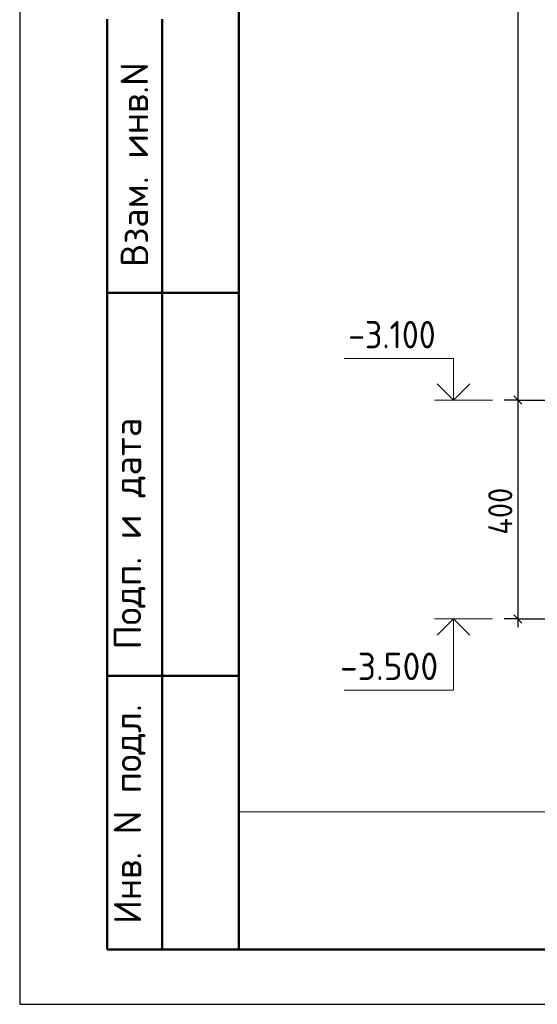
# Model space of a CAD drawing. Header units: millimetres. Extents: x 0 to 42000, y 0 to 29700.
# Tile 1 of 21: x 0 to 4727, y 0 to 8994. Entities that reach past the tile are written whole.
import ezdxf

# ---------------------------------------------------------------- set-up
doc = ezdxf.new("R2010")
doc.units = ezdxf.units.MM
doc.layers.add('Standard', color=7, linetype='Continuous', lineweight=25)
doc.styles.add('ISOCPEUR', font='txt')

msp = doc.modelspace()

# ---------------------------------------------------------------- linework, layer by layer
at = {"layer": 'Standard', "color": 7, "linetype": 'Continuous', "lineweight": 25, "transparency": 33554687}
for p, q in [((2000, 29200), (2000, 1058.3)), ((4511.5, 5557.5), (4586.5, 5482.5)), ((4511.5, 3557.5), (4586.5, 3482.5))]:
    msp.add_line(p, q, dxfattribs=at)
at = {"layer": 'Standard', "color": 7, "linetype": 'Continuous', "lineweight": -3, "transparency": 33554687}
for p, q in [((4549, 18220), (4549, 5520)), ((4549, 5520), (4424, 5520)), ((4549, 5520), (4674, 5520)), ((4549, 5520), (5180.3, 5520)), ((4549, 5520), (4549, 3520)), ((4549, 3520), (4424, 3520)), ((4549, 3520), (4674, 3520)), ((4549, 3520), (5180.3, 3520)), ((4549, 3520), (4549, 3445))]:
    msp.add_line(p, q, dxfattribs=at)
at = {"layer": 'Standard', "color": 7, "linetype": 'Continuous', "lineweight": 50, "transparency": 33554687}
for p, q in [((800, 500), (800, 9000)), ((800, 500), (800, 9000)), ((1300, 500), (1300, 9000)), ((800, 6500), (2000, 6500)), ((800, 3000), (2000, 3000)), ((2000, 500), (800, 500))]:
    msp.add_line(p, q, dxfattribs=at)
at = {"layer": 'Standard', "color": 7, "linetype": 'Continuous', "lineweight": 13, "transparency": 33554687}
for p, q in [((4318.2, 5520), (3788.2, 5520)), ((4318.2, 3520), (3788.2, 3520))]:
    msp.add_line(p, q, dxfattribs=at)
at = {"layer": 'Standard', "color": 7, "linetype": 'Continuous', "lineweight": 25, "transparency": 33554687}
msp.add_lwpolyline([(0, 0), (42000, 0), (42000, 29700), (0, 29700), (0, 0)], close=True, dxfattribs=at)
at = {"layer": 'Standard', "color": 7, "linetype": 'Continuous', "lineweight": 50, "transparency": 33554687}
msp.add_lwpolyline([(2000, 29200), (41500, 29200), (41500, 500), (2000, 500), (2000, 29200)], close=True, dxfattribs=at)
at = {"layer": 'Standard', "color": 7, "linetype": 'Continuous', "lineweight": 13, "transparency": 33554687}
for points in [[(12172.1, 29200), (2000, 29200), (2000, 1758.8), (12172.1, 1758.8), (12172.1, 29200)], [(3962.5, 5520), (3962.5, 5900), (2962.5, 5900)], [(3962.5, 3520), (3962.5, 2870), (2962.5, 2870)]]:
    msp.add_lwpolyline(points, dxfattribs=at)
at = {"layer": 'Standard', "color": 7, "linetype": 'Continuous', "lineweight": 35, "transparency": 33554687}
for points in [[(4111, 5668.5), (3962.5, 5520), (3814, 5668.5)], [(4111, 3371.5), (3962.5, 3520), (3814, 3371.5)]]:
    msp.add_lwpolyline(points, dxfattribs=at)

# ---------------------------------------------------------------- texts
at = {"layer": 'Standard', "color": 7, "linetype": 'Continuous', "lineweight": 50, "transparency": 33554687, "char_height": 250, "attachment_point": 7, "rotation": 90, "style": 'ISOCPEUR'}
for s, insert, width in [('\\A1;{\\fISOCPEUR|i0|b0;\\H250.000000;\\W1.000000;\\C7;Взам. инв.N}\\P', (1173, 6735.9), 1909.099), ('\\A1;{\\fISOCPEUR|i0|b0;\\H250.000000;\\W1.000000;\\C7;Подп. и дата}\\P', (1149.3, 3242.1), 2197.059), ('\\A1;{\\fISOCPEUR|i0|b0;\\H250.000000;\\W1.000000;\\C7;Инв. N подл.}\\P', (1149.3, 734), 2021.795)]:
    msp.add_mtext(s, dxfattribs=dict(at, insert=insert, width=width))
at = {"layer": 'Standard', "color": 7, "linetype": 'Continuous', "lineweight": 25, "transparency": 33554687, "char_height": 250, "attachment_point": 7, "style": 'ISOCPEUR'}
for s, insert, width in [('\\W0.90;-3.100', (3000, 5991.7), 1011.772), ('\\W0.95;-3.500', (2925, 2961.7), 1067.857)]:
    msp.add_mtext(s, dxfattribs=dict(at, insert=insert, width=width))
at = {"layer": 'Standard', "color": 7, "linetype": 'Continuous', "lineweight": 25, "transparency": 33554687, "insert": (4499, 4289), "char_height": 220, "width": 584.424, "attachment_point": 7, "rotation": 90, "style": 'ISOCPEUR'}
msp.add_mtext('\\W0.92;400', dxfattribs=at)

doc.saveas('drawing.dxf')
